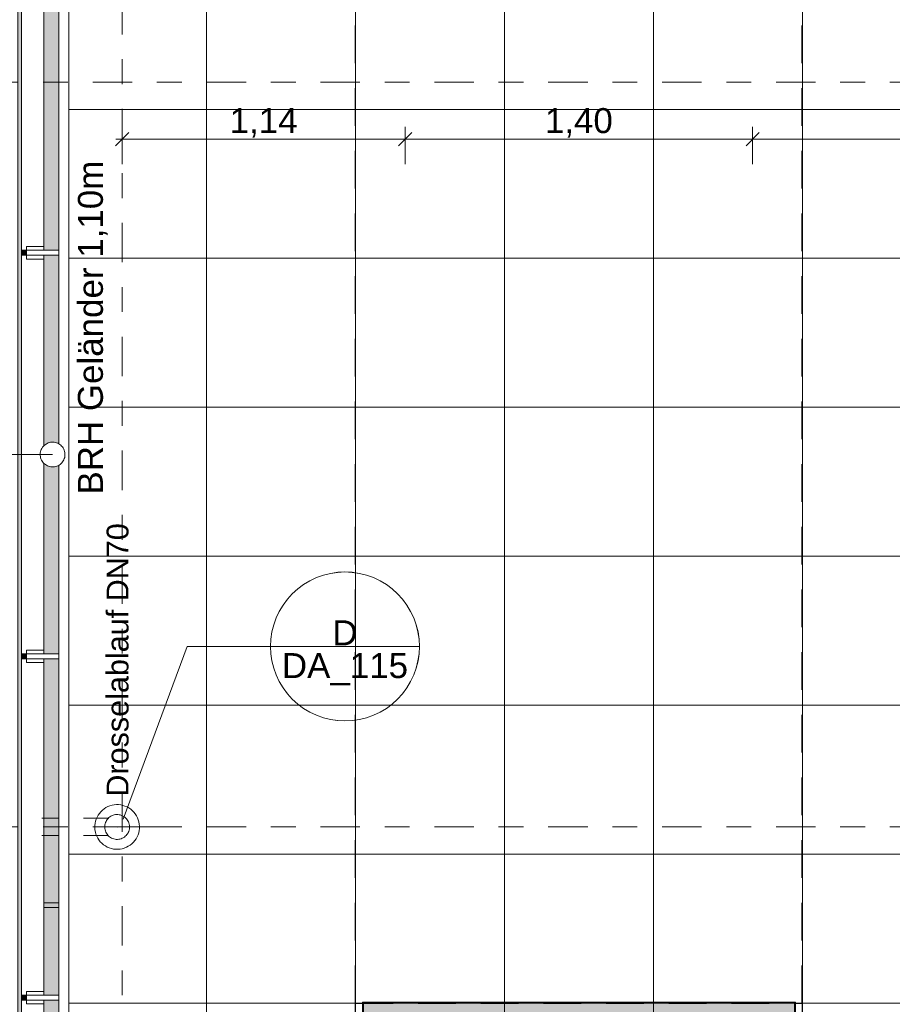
# Model space of a CAD drawing. Header units: metres. Extents: x -180 to 4, y -50 to 6.
# Tile 26 of 256: x -175.83 to -172.32, y -23.66 to -19.7. Entities that reach past the tile are written whole.
import ezdxf

# ---------------------------------------------------------------- set-up
doc = ezdxf.new("R2010")
doc.units = ezdxf.units.M
doc.header["$LTSCALE"] = 0.05
doc.header["$PDMODE"] = 1
doc.header["$PDSIZE"] = -2
for name, pattern in [('ISO-02 Strichlinie', [3.81, 3.048, -0.762]), ('Linienart-50', [2.116531, 1.058062, -1.058469]), ('Linienart-53', [5.291531, 3.175, -1.058062, 0.352704, -0.705764])]:
    doc.linetypes.add(name, pattern=pattern)
doc.layers.get('0').update_dxf_attribs({"lineweight": 25})
for name, color, linetype, lineweight, true_color in [('30 -33 Aussenwände- 7 Fassade_ Elemente', 7, 'Continuous', 9, 0x00aacc), ('30 -36 Dächer- 3 Dachbeläge', 7, 'Continuous', 15, 0x9999ff), ('30 -36 Dächer- 4 Dachbekleidungen', 7, 'Continuous', 9, 0xccccff), ('40 -41 Abwasser_Wasser_Gas- 1 Abwasser + sanitäre Anlagen', 7, 'Continuous', 9, 0xff6633), ('70 -72 Beschriftung- 1 Beschriftung allgemein', 7, 'Continuous', 9, 0xff6633), ('70 -72 Beschriftung- 7 Detailverweise', 7, 'Continuous', 9, 0x00dd00), ('70 -76 Bemaßung- 2 Allgemein', 7, 'Continuous', 5, 0x6666cc)]:
    doc.layers.add(name, color=color, linetype=linetype, lineweight=lineweight, true_color=true_color)
for name, color, linetype, lineweight in [('40 -41 Abwasser_Wasser_Gas- 2 Wasser-1', 7, 'Continuous', 15), ('60- 61 allgemeine Ausstattung- 4 Terrassen', 7, 'Continuous', 9), ('70 -71 Achsen- 1 Gebäudeachsen', 7, 'Linienart-53', 18), ('Bemaßung', 7, 'Continuous', 5), ('Keine', 7, 'Continuous', 9)]:
    doc.layers.add(name, color=color, linetype=linetype, lineweight=lineweight)
doc.styles.add('Arial', font='arial.ttf')
doc.dimstyles.new('k+k_klein', dxfattribs={"dimtxt": 0.100689, "dimasz": 0.05302, "dimexe": 0.05, "dimexo": 0.15, "dimgap": 0.005, "dimtad": 1, "dimdec": 3, "dimtxsty": 'Arial', "dimblk": 'VW_SLASH-2', "dimblk1": 'VW_SLASH-2', "dimblk2": 'VW_SLASH-2', "dimcen": 0, "dimdle": 0.025, "dimadec": 3, "dimazin": 0, "dimtfac": 0.75, "dimtdec": 3, "dimtix": 1, "dimtmove": 0, "dimatfit": 0, "dimldrblk": 'VW_FILLEDARROW', "dimfxl": 0.1, "dimfxlon": 1, "dimfrac": 2, "dimtolj": 1, "dimarcsym": 0})

# ---------------------------------------------------------------- blocks, each defined once
blk = doc.blocks.new('Gruppe-7737')
at = {"color": 255}
blk.add_wipeout([(-175.736, -23.272), (-175.806, -23.272), (-175.806, -23.252), (-175.736, -23.252)], dxfattribs=at).dxf.layer = '30 -36 Dächer- 4 Dachbekleidungen'
at = {"layer": '30 -36 Dächer- 3 Dachbeläge', "linetype": 'Continuous', "lineweight": 0, "transparency": 33554687}
blk.add_hatch(color=254, dxfattribs=at).paths.add_polyline_path([(-175.826, -23.272), (-175.806, -23.272), (-175.806, -23.252), (-175.826, -23.252)])
at = {"layer": '30 -36 Dächer- 3 Dachbeläge', "color": 254, "linetype": 'Continuous', "lineweight": 9, "true_color": 0xccccff, "transparency": 33554687, "flags": 128}
blk.add_lwpolyline([(-175.826, -23.272), (-175.806, -23.272), (-175.806, -23.252), (-175.826, -23.252)], dxfattribs=at)
at = {"layer": '30 -36 Dächer- 4 Dachbekleidungen', "flags": 128}
for points in [[(-175.736, -23.237), (-175.806, -23.237), (-175.806, -23.252)], [(-175.736, -23.272), (-175.806, -23.272), (-175.806, -23.252), (-175.736, -23.252)], [(-175.736, -23.287), (-175.806, -23.287), (-175.806, -23.272)]]:
    blk.add_lwpolyline(points, dxfattribs=at)
at = {"color": 255}
blk.add_wipeout([(-175.736, -23.272), (-175.676, -23.272), (-175.676, -23.252), (-175.736, -23.252)], dxfattribs=at).dxf.layer = '30 -36 Dächer- 4 Dachbekleidungen'
at = {"layer": '30 -36 Dächer- 4 Dachbekleidungen', "flags": 128}
blk.add_lwpolyline([(-175.736, -23.272), (-175.676, -23.272), (-175.676, -23.252), (-175.736, -23.252)], dxfattribs=at)
blk = doc.blocks.new('Gruppe-7859')
at = {"layer": '70 -72 Beschriftung- 1 Beschriftung allgemein', "color": 7}
blk.add_blockref('Gruppe-7737', (0, 0), dxfattribs=at)
blk = doc.blocks.new('Gruppe-8285')
at = {"layer": '70 -72 Beschriftung- 1 Beschriftung allgemein', "insert": (-175.4833, -22.8249), "char_height": 0.088103, "attachment_point": 1, "rotation": 90, "line_spacing_factor": 0.969685, "style": 'Arial'}
blk.add_mtext('Drosselablauf DN70', dxfattribs=at)
at = {"color": 255}
blk.add_wipeout([(-175.466, -22.9037), (-175.4616, -22.9015), (-175.4571, -22.8997), (-175.4524, -22.8983), (-175.4475, -22.8975), (-175.4426, -22.8971), (-175.4377, -22.8971), (-175.4329, -22.8977), (-175.4281, -22.8987), (-175.4234, -22.9002), (-175.4189, -22.9022), (-175.4146, -22.9046), (-175.4106, -22.9074), (-175.4068, -22.9105), (-175.4034, -22.9141), (-175.4004, -22.9179), (-175.3977, -22.922), (-175.3955, -22.9264), (-175.3937, -22.931), (-175.3923, -22.9357), (-175.3914, -22.9405), (-175.391, -22.9454), (-175.3911, -22.9503), (-175.3917, -22.9552), (-175.3927, -22.96), (-175.3942, -22.9647), (-175.3962, -22.9692), (-175.3985, -22.9734), (-175.4013, -22.9775), (-175.4045, -22.9812), (-175.408, -22.9846), (-175.4119, -22.9877), (-175.416, -22.9903), (-175.4204, -22.9926), (-175.4249, -22.9944), (-175.4296, -22.9957), (-175.4345, -22.9966), (-175.4394, -22.997), (-175.4443, -22.9969), (-175.4491, -22.9964), (-175.4539, -22.9953), (-175.4586, -22.9938), (-175.4631, -22.9919), (-175.4674, -22.9895), (-175.4714, -22.9867), (-175.4752, -22.9835), (-175.4786, -22.98), (-175.4816, -22.9762), (-175.4843, -22.972), (-175.4865, -22.9677), (-175.4883, -22.9631), (-175.4897, -22.9584), (-175.4906, -22.9536), (-175.491, -22.9487), (-175.4909, -22.9438), (-175.4903, -22.9389), (-175.4893, -22.9341), (-175.4878, -22.9294), (-175.4858, -22.9249), (-175.4835, -22.9206), (-175.4807, -22.9166), (-175.4775, -22.9129), (-175.474, -22.9094), (-175.4701, -22.9064)], dxfattribs=at).dxf.layer = '40 -41 Abwasser_Wasser_Gas- 2 Wasser-1'
at = {"layer": '40 -41 Abwasser_Wasser_Gas- 1 Abwasser + sanitäre Anlagen', "linetype": 'Continuous', "lineweight": 0}
blk.add_hatch(color=30, dxfattribs=at).paths.add_polyline_path([(-175.438, -22.9478), (-175.441, -22.947), (-175.438, -22.9462)])
at = {"layer": '40 -41 Abwasser_Wasser_Gas- 1 Abwasser + sanitäre Anlagen', "linetype": 'Linienart-50'}
for p, q in [((-175.4767, -22.912), (-175.7444, -22.912)), ((-175.1866, -22.947), (-175.441, -22.947)), ((-175.4767, -22.982), (-175.7444, -22.982))]:
    blk.add_line(p, q, dxfattribs=at)
at = {"layer": '40 -41 Abwasser_Wasser_Gas- 1 Abwasser + sanitäre Anlagen', "lineweight": 5, "flags": 128}
blk.add_lwpolyline([(-175.438, -22.9478), (-175.441, -22.947), (-175.438, -22.9462)], close=True, dxfattribs=at)
at = {"layer": '40 -41 Abwasser_Wasser_Gas- 2 Wasser-1'}
blk.add_line((-175.441, -22.947), (-175.249, -22.947), dxfattribs=at)
at = {"layer": '40 -41 Abwasser_Wasser_Gas- 2 Wasser-1', "flags": 128}
for points in [[(-175.486, -22.8691), (-175.4781, -22.8651), (-175.4699, -22.8618), (-175.4614, -22.8594), (-175.4527, -22.8578), (-175.4439, -22.8571), (-175.4351, -22.8572), (-175.4263, -22.8582), (-175.4177, -22.8601), (-175.4093, -22.8628), (-175.4012, -22.8663), (-175.3935, -22.8706), (-175.3862, -22.8756), (-175.3795, -22.8814), (-175.3733, -22.8877), (-175.3678, -22.8946), (-175.3631, -22.902), (-175.359, -22.9099), (-175.3558, -22.9181), (-175.3534, -22.9266), (-175.3518, -22.9353), (-175.351, -22.9441), (-175.3512, -22.9529), (-175.3522, -22.9617), (-175.3541, -22.9703), (-175.3568, -22.9787), (-175.3603, -22.9868), (-175.3646, -22.9946), (-175.3696, -23.0018), (-175.3753, -23.0086), (-175.3817, -23.0147), (-175.3886, -23.0202), (-175.396, -23.025), (-175.4039, -23.029), (-175.4121, -23.0323), (-175.4206, -23.0347), (-175.4293, -23.0363), (-175.4381, -23.037), (-175.4469, -23.0368), (-175.4557, -23.0358), (-175.4643, -23.034), (-175.4727, -23.0313), (-175.4808, -23.0278), (-175.4885, -23.0235), (-175.4958, -23.0184), (-175.5025, -23.0127), (-175.5087, -23.0064), (-175.5142, -22.9995), (-175.5189, -22.992), (-175.523, -22.9842), (-175.5262, -22.976), (-175.5286, -22.9675), (-175.5302, -22.9588), (-175.531, -22.95), (-175.5308, -22.9412), (-175.5298, -22.9324), (-175.5279, -22.9237), (-175.5252, -22.9153), (-175.5217, -22.9072), (-175.5174, -22.8995), (-175.5124, -22.8923), (-175.5067, -22.8855), (-175.5003, -22.8794), (-175.4934, -22.8739)], [(-175.466, -22.9037), (-175.4616, -22.9015), (-175.4571, -22.8997), (-175.4524, -22.8983), (-175.4475, -22.8975), (-175.4426, -22.8971), (-175.4377, -22.8971), (-175.4329, -22.8977), (-175.4281, -22.8987), (-175.4234, -22.9002), (-175.4189, -22.9022), (-175.4146, -22.9046), (-175.4106, -22.9074), (-175.4068, -22.9105), (-175.4034, -22.9141), (-175.4004, -22.9179), (-175.3977, -22.922), (-175.3955, -22.9264), (-175.3937, -22.931), (-175.3923, -22.9357), (-175.3914, -22.9405), (-175.391, -22.9454), (-175.3911, -22.9503), (-175.3917, -22.9552), (-175.3927, -22.96), (-175.3942, -22.9647), (-175.3962, -22.9692), (-175.3985, -22.9734), (-175.4013, -22.9775), (-175.4045, -22.9812), (-175.408, -22.9846), (-175.4119, -22.9877), (-175.416, -22.9903), (-175.4204, -22.9926), (-175.4249, -22.9944), (-175.4296, -22.9957), (-175.4345, -22.9966), (-175.4394, -22.997), (-175.4443, -22.9969), (-175.4491, -22.9964), (-175.4539, -22.9953), (-175.4586, -22.9938), (-175.4631, -22.9919), (-175.4674, -22.9895), (-175.4714, -22.9867), (-175.4752, -22.9835), (-175.4786, -22.98), (-175.4816, -22.9762), (-175.4843, -22.972), (-175.4865, -22.9677), (-175.4883, -22.9631), (-175.4897, -22.9584), (-175.4906, -22.9536), (-175.491, -22.9487), (-175.4909, -22.9438), (-175.4903, -22.9389), (-175.4893, -22.9341), (-175.4878, -22.9294), (-175.4858, -22.9249), (-175.4835, -22.9206), (-175.4807, -22.9166), (-175.4775, -22.9129), (-175.474, -22.9094), (-175.4701, -22.9064)]]:
    blk.add_lwpolyline(points, close=True, dxfattribs=at)
blk = doc.blocks.new('Gruppe-8303')
at = {"layer": '70 -72 Beschriftung- 1 Beschriftung allgemein', "linetype": 'Continuous', "lineweight": 0}
blk.add_hatch(color=30, dxfattribs=at).paths.add_polyline_path([(-176.2126, -21.4478), (-176.2156, -21.447), (-176.2126, -21.4462)])
at = {"layer": '70 -72 Beschriftung- 1 Beschriftung allgemein', "lineweight": 5, "flags": 128}
blk.add_lwpolyline([(-176.2126, -21.4478), (-176.2156, -21.447), (-176.2126, -21.4462)], close=True, dxfattribs=at)
at = {"layer": '70 -72 Beschriftung- 1 Beschriftung allgemein', "insert": (-176.4937, -21.447), "char_height": 0.088103, "attachment_point": 2, "rotation": 90, "line_spacing_factor": 0.969685, "style": 'Arial'}
blk.add_mtext('Notablauf\\PSpeier DN70', dxfattribs=at)
at = {"color": 255}
blk.add_wipeout([(-175.676, -21.4037), (-175.6719, -21.4064), (-175.668, -21.4094), (-175.6645, -21.4129), (-175.6613, -21.4166), (-175.6585, -21.4206), (-175.6562, -21.4249), (-175.6542, -21.4294), (-175.6527, -21.4341), (-175.6517, -21.4389), (-175.6511, -21.4438), (-175.651, -21.4487), (-175.6514, -21.4536), (-175.6523, -21.4584), (-175.6537, -21.4631), (-175.6555, -21.4677), (-175.6577, -21.472), (-175.6604, -21.4762), (-175.6634, -21.48), (-175.6668, -21.4835), (-175.6706, -21.4867), (-175.6746, -21.4895), (-175.6789, -21.4919), (-175.6834, -21.4938), (-175.6881, -21.4953), (-175.6929, -21.4964), (-175.6977, -21.4969), (-175.7026, -21.497), (-175.7075, -21.4966), (-175.7124, -21.4957), (-175.7171, -21.4944), (-175.7216, -21.4926), (-175.726, -21.4903), (-175.7301, -21.4877), (-175.734, -21.4846), (-175.7375, -21.4812), (-175.7407, -21.4775), (-175.7435, -21.4734), (-175.7458, -21.4692), (-175.7478, -21.4647), (-175.7493, -21.46), (-175.7503, -21.4552), (-175.7509, -21.4503), (-175.751, -21.4454), (-175.7506, -21.4405), (-175.7497, -21.4357), (-175.7483, -21.431), (-175.7465, -21.4264), (-175.7443, -21.422), (-175.7416, -21.4179), (-175.7386, -21.4141), (-175.7352, -21.4105), (-175.7314, -21.4074), (-175.7274, -21.4046), (-175.7231, -21.4022), (-175.7186, -21.4002), (-175.7139, -21.3987), (-175.7091, -21.3977), (-175.7043, -21.3971), (-175.6994, -21.3971), (-175.6945, -21.3975), (-175.6896, -21.3983), (-175.6849, -21.3997), (-175.6804, -21.4015)], dxfattribs=at).dxf.layer = '40 -41 Abwasser_Wasser_Gas- 2 Wasser-1'
at = {"layer": '40 -41 Abwasser_Wasser_Gas- 2 Wasser-1', "flags": 128}
blk.add_lwpolyline([(-175.676, -21.4037), (-175.6719, -21.4064), (-175.668, -21.4094), (-175.6645, -21.4129), (-175.6613, -21.4166), (-175.6585, -21.4206), (-175.6562, -21.4249), (-175.6542, -21.4294), (-175.6527, -21.4341), (-175.6517, -21.4389), (-175.6511, -21.4438), (-175.651, -21.4487), (-175.6514, -21.4536), (-175.6523, -21.4584), (-175.6537, -21.4631), (-175.6555, -21.4677), (-175.6577, -21.472), (-175.6604, -21.4762), (-175.6634, -21.48), (-175.6668, -21.4835), (-175.6706, -21.4867), (-175.6746, -21.4895), (-175.6789, -21.4919), (-175.6834, -21.4938), (-175.6881, -21.4953), (-175.6929, -21.4964), (-175.6977, -21.4969), (-175.7026, -21.497), (-175.7075, -21.4966), (-175.7124, -21.4957), (-175.7171, -21.4944), (-175.7216, -21.4926), (-175.726, -21.4903), (-175.7301, -21.4877), (-175.734, -21.4846), (-175.7375, -21.4812), (-175.7407, -21.4775), (-175.7435, -21.4734), (-175.7458, -21.4692), (-175.7478, -21.4647), (-175.7493, -21.46), (-175.7503, -21.4552), (-175.7509, -21.4503), (-175.751, -21.4454), (-175.7506, -21.4405), (-175.7497, -21.4357), (-175.7483, -21.431), (-175.7465, -21.4264), (-175.7443, -21.422), (-175.7416, -21.4179), (-175.7386, -21.4141), (-175.7352, -21.4105), (-175.7314, -21.4074), (-175.7274, -21.4046), (-175.7231, -21.4022), (-175.7186, -21.4002), (-175.7139, -21.3987), (-175.7091, -21.3977), (-175.7043, -21.3971), (-175.6994, -21.3971), (-175.6945, -21.3975), (-175.6896, -21.3983), (-175.6849, -21.3997), (-175.6804, -21.4015)], close=True, dxfattribs=at)
at = {"layer": '70 -72 Beschriftung- 1 Beschriftung allgemein'}
blk.add_line((-175.701, -21.447), (-176.2156, -21.447), dxfattribs=at)
blk = doc.blocks.new('Gruppe-8373')
at = {"layer": '70 -72 Beschriftung- 7 Detailverweise'}
blk.add_line((0.935, 0), (0.335, 0), dxfattribs=at)
at = {"layer": '70 -72 Beschriftung- 7 Detailverweise', "flags": 128}
blk.add_lwpolyline([(0.935, 0), (0.9336, -0.0294), (0.9292, -0.0585), (0.9221, -0.0871), (0.9122, -0.1148), (0.8996, -0.1414), (0.8844, -0.1667), (0.8669, -0.1903), (0.8471, -0.2121), (0.8253, -0.2319), (0.8017, -0.2494), (0.7764, -0.2646), (0.7498, -0.2772), (0.7221, -0.2871), (0.6935, -0.2942), (0.6644, -0.2986), (0.635, -0.3), (0.6056, -0.2986), (0.5765, -0.2942), (0.5479, -0.2871), (0.5202, -0.2772), (0.4936, -0.2646), (0.4683, -0.2494), (0.4447, -0.2319), (0.4229, -0.2121), (0.4031, -0.1903), (0.3856, -0.1667), (0.3704, -0.1414), (0.3578, -0.1148), (0.3479, -0.0871), (0.3408, -0.0585), (0.3364, -0.0294), (0.335, 0), (0.3364, 0.0294), (0.3408, 0.0585), (0.3479, 0.0871), (0.3578, 0.1148), (0.3704, 0.1414), (0.3856, 0.1667), (0.4031, 0.1903), (0.4229, 0.2121), (0.4447, 0.2319), (0.4683, 0.2494), (0.4936, 0.2646), (0.5202, 0.2772), (0.5479, 0.2871), (0.5765, 0.2942), (0.6056, 0.2986), (0.635, 0.3), (0.6644, 0.2986), (0.6935, 0.2942), (0.7221, 0.2871), (0.7498, 0.2772), (0.7764, 0.2646), (0.8017, 0.2494), (0.8253, 0.2319), (0.8471, 0.2121), (0.8669, 0.1903), (0.8844, 0.1667), (0.8996, 0.1414), (0.9122, 0.1148), (0.9221, 0.0871), (0.9292, 0.0585), (0.9336, 0.0294)], close=True, dxfattribs=at)
at = {"layer": '70 -72 Beschriftung- 7 Detailverweise'}
blk.add_point((0.635, 0), dxfattribs=at)
at = {"layer": '70 -72 Beschriftung- 7 Detailverweise', "line_spacing_factor": 0.96878, "style": 'Arial'}
for s, insert, char_height, attachment_point in [('D', (0.635, 0.0046), 0.1007, 8), ('DA_115', (0.635, -0.0267), 0.10069, 2)]:
    blk.add_mtext(s, dxfattribs=dict(at, insert=insert, char_height=char_height, attachment_point=attachment_point))
blk = doc.blocks.new('Referenzmarkierung-79')
at = {"layer": '70 -72 Beschriftung- 7 Detailverweise', "transparency": 33554687}
for q in [(-0.259, -0.6956), (0.635, 0)]:
    blk.add_line((0, 0), q, dxfattribs=at)
at = {"layer": '70 -72 Beschriftung- 7 Detailverweise', "color": 7, "transparency": 33554687}
blk.add_blockref('Gruppe-8373', (0, 0), dxfattribs=at)
blk = doc.blocks.new('Gruppe-8407')
at = {"layer": '70 -72 Beschriftung- 1 Beschriftung allgemein', "insert": (-175.599, -21.6081), "char_height": 0.100689, "attachment_point": 1, "rotation": 90, "line_spacing_factor": 0.970891, "style": 'Arial'}
blk.add_mtext('BRH Geländer 1,10m', dxfattribs=at)
blk = doc.blocks.new('VW_SLASH-2')
at = {"color": 0, "linetype": 'ByBlock', "lineweight": -2, "transparency": 16777216}
blk.add_line((0.472, 0), (-1, 0), dxfattribs=at)
at = {"color": 0, "lineweight": 5, "transparency": 16777216, "flags": 128}
blk.add_lwpolyline([(0.5, 0.5), (-0.5, -0.5)], dxfattribs=at)
blk = doc.blocks.new('*D9028')
at = {"layer": '70 -76 Bemaßung- 2 Allgemein', "color": 0, "lineweight": -2}
for p, q in [((-175.421, -20.2768), (-175.421, -20.1268)), ((-174.281, -20.2768), (-174.281, -20.1268)), ((-174.334, -20.1768), (-175.368, -20.1768))]:
    blk.add_line(p, q, dxfattribs=at)
at = {"layer": 'Defpoints', "color": 0}
for p in [(-175.421, -20.1768), (-175.421, -25.8163), (-174.281, -25.857)]:
    blk.add_point(p, dxfattribs=at)
at = {"layer": '70 -76 Bemaßung- 2 Allgemein', "color": 0, "lineweight": -2, "xscale": 0.05302001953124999, "yscale": 0.05302001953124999, "zscale": 0.05302001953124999, "rotation": 180}
blk.add_blockref('VW_SLASH-2', (-175.421, -20.1768), dxfattribs=at)
at = {"layer": '70 -76 Bemaßung- 2 Allgemein', "color": 0, "lineweight": -2, "xscale": 0.05302001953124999, "yscale": 0.05302001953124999, "zscale": 0.05302001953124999}
blk.add_blockref('VW_SLASH-2', (-174.281, -20.1768), dxfattribs=at)
at = {"layer": '70 -76 Bemaßung- 2 Allgemein', "color": 0, "insert": (-174.851, -20.1114), "char_height": 0.10069, "attachment_point": 5, "style": 'Arial'}
blk.add_mtext('\\A1;1,14', dxfattribs=at)
blk = doc.blocks.new('VW_FILLEDARROW')
at = {"linetype": 'Continuous', "lineweight": 0, "transparency": 16777216}
blk.add_hatch(color=0, dxfattribs=at).paths.add_polyline_path([(-2.829, 0.758), (0, 0), (-2.829, -0.758)])
at = {"color": 0, "lineweight": 5, "transparency": 16777216, "flags": 128}
blk.add_lwpolyline([(-2.829, 0.758), (0, 0), (-2.829, -0.758)], close=True, dxfattribs=at)
blk = doc.blocks.new('*D9029')
at = {"layer": '70 -76 Bemaßung- 2 Allgemein', "color": 0, "lineweight": -2}
for p, q in [((-174.281, -20.2768), (-174.281, -20.1268)), ((-172.881, -20.2768), (-172.881, -20.1268)), ((-172.934, -20.1768), (-174.228, -20.1768))]:
    blk.add_line(p, q, dxfattribs=at)
at = {"layer": 'Defpoints', "color": 0}
for p in [(-174.281, -20.1768), (-174.281, -25.857), (-172.881, -25.857)]:
    blk.add_point(p, dxfattribs=at)
at = {"layer": '70 -76 Bemaßung- 2 Allgemein', "color": 0, "lineweight": -2, "xscale": 0.05302001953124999, "yscale": 0.05302001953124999, "zscale": 0.05302001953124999, "rotation": 180}
blk.add_blockref('VW_SLASH-2', (-174.281, -20.1768), dxfattribs=at)
at = {"layer": '70 -76 Bemaßung- 2 Allgemein', "color": 0, "lineweight": -2, "xscale": 0.05302001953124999, "yscale": 0.05302001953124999, "zscale": 0.05302001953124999}
blk.add_blockref('VW_SLASH-2', (-172.881, -20.1768), dxfattribs=at)
at = {"layer": '70 -76 Bemaßung- 2 Allgemein', "color": 0, "insert": (-173.581, -20.1114), "char_height": 0.10069, "attachment_point": 5, "style": 'Arial'}
blk.add_mtext('\\A1;1,40', dxfattribs=at)
blk = doc.blocks.new('*D9030')
at = {"layer": '70 -76 Bemaßung- 2 Allgemein', "color": 0, "lineweight": -2}
for p, q in [((-172.881, -20.2768), (-172.881, -20.1268)), ((-171.281, -20.2768), (-171.281, -20.1268)), ((-171.334, -20.1768), (-172.828, -20.1768))]:
    blk.add_line(p, q, dxfattribs=at)
at = {"layer": 'Defpoints', "color": 0}
for p in [(-172.881, -20.1768), (-171.281, -24.5093), (-172.881, -25.857)]:
    blk.add_point(p, dxfattribs=at)
at = {"layer": '70 -76 Bemaßung- 2 Allgemein', "color": 0, "lineweight": -2, "xscale": 0.05302001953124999, "yscale": 0.05302001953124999, "zscale": 0.05302001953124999, "rotation": 180}
blk.add_blockref('VW_SLASH-2', (-172.881, -20.1768), dxfattribs=at)
at = {"layer": '70 -76 Bemaßung- 2 Allgemein', "color": 0, "lineweight": -2, "xscale": 0.05302001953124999, "yscale": 0.05302001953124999, "zscale": 0.05302001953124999}
blk.add_blockref('VW_SLASH-2', (-171.281, -20.1768), dxfattribs=at)
at = {"layer": '70 -76 Bemaßung- 2 Allgemein', "color": 0, "insert": (-172.081, -20.1114), "char_height": 0.10069, "attachment_point": 5, "style": 'Arial'}
blk.add_mtext('\\A1;1,60', dxfattribs=at)
blk = doc.blocks.new('Gruppe-8528')
at = {"color": 255}
blk.add_wipeout([(-175.736, -23.6245), (-175.806, -23.6245), (-175.806, -23.6445), (-175.736, -23.6445)], dxfattribs=at).dxf.layer = '30 -36 Dächer- 4 Dachbekleidungen'
at = {"layer": '30 -36 Dächer- 3 Dachbeläge', "linetype": 'Continuous', "lineweight": 0, "transparency": 33554687}
blk.add_hatch(color=254, dxfattribs=at).paths.add_polyline_path([(-175.826, -23.6245), (-175.806, -23.6245), (-175.806, -23.6445), (-175.826, -23.6445)])
at = {"layer": '30 -36 Dächer- 3 Dachbeläge', "color": 254, "linetype": 'Continuous', "lineweight": 9, "true_color": 0xccccff, "transparency": 33554687, "flags": 128}
blk.add_lwpolyline([(-175.826, -23.6245), (-175.806, -23.6245), (-175.806, -23.6445), (-175.826, -23.6445)], dxfattribs=at)
at = {"layer": '30 -36 Dächer- 4 Dachbekleidungen', "flags": 128}
for points in [[(-175.736, -23.6095), (-175.806, -23.6095), (-175.806, -23.6245)], [(-175.736, -23.6245), (-175.806, -23.6245), (-175.806, -23.6445), (-175.736, -23.6445)], [(-175.736, -23.6595), (-175.806, -23.6595), (-175.806, -23.6445)]]:
    blk.add_lwpolyline(points, dxfattribs=at)
at = {"color": 255}
blk.add_wipeout([(-175.736, -23.6245), (-175.676, -23.6245), (-175.676, -23.6445), (-175.736, -23.6445)], dxfattribs=at).dxf.layer = '30 -36 Dächer- 4 Dachbekleidungen'
at = {"layer": '30 -36 Dächer- 4 Dachbekleidungen', "flags": 128}
blk.add_lwpolyline([(-175.736, -23.6245), (-175.676, -23.6245), (-175.676, -23.6445), (-175.736, -23.6445)], dxfattribs=at)
blk = doc.blocks.new('Gruppe-8529')
at = {"color": 255}
blk.add_wipeout([(-175.736, -22.2495), (-175.806, -22.2495), (-175.806, -22.2695), (-175.736, -22.2695)], dxfattribs=at).dxf.layer = '30 -36 Dächer- 4 Dachbekleidungen'
at = {"layer": '30 -36 Dächer- 3 Dachbeläge', "linetype": 'Continuous', "lineweight": 0, "transparency": 33554687}
blk.add_hatch(color=254, dxfattribs=at).paths.add_polyline_path([(-175.826, -22.2495), (-175.806, -22.2495), (-175.806, -22.2695), (-175.826, -22.2695)])
at = {"layer": '30 -36 Dächer- 3 Dachbeläge', "color": 254, "linetype": 'Continuous', "lineweight": 9, "true_color": 0xccccff, "transparency": 33554687, "flags": 128}
blk.add_lwpolyline([(-175.826, -22.2495), (-175.806, -22.2495), (-175.806, -22.2695), (-175.826, -22.2695)], dxfattribs=at)
at = {"layer": '30 -36 Dächer- 4 Dachbekleidungen', "flags": 128}
for points in [[(-175.736, -22.2345), (-175.806, -22.2345), (-175.806, -22.2495)], [(-175.736, -22.2495), (-175.806, -22.2495), (-175.806, -22.2695), (-175.736, -22.2695)], [(-175.736, -22.2845), (-175.806, -22.2845), (-175.806, -22.2695)]]:
    blk.add_lwpolyline(points, dxfattribs=at)
at = {"color": 255}
blk.add_wipeout([(-175.736, -22.2495), (-175.676, -22.2495), (-175.676, -22.2695), (-175.736, -22.2695)], dxfattribs=at).dxf.layer = '30 -36 Dächer- 4 Dachbekleidungen'
at = {"layer": '30 -36 Dächer- 4 Dachbekleidungen', "flags": 128}
blk.add_lwpolyline([(-175.736, -22.2495), (-175.676, -22.2495), (-175.676, -22.2695), (-175.736, -22.2695)], dxfattribs=at)
blk = doc.blocks.new('Gruppe-8530')
at = {"color": 255}
blk.add_wipeout([(-175.736, -20.6445), (-175.806, -20.6445), (-175.806, -20.6245), (-175.736, -20.6245)], dxfattribs=at).dxf.layer = '30 -36 Dächer- 4 Dachbekleidungen'
at = {"layer": '30 -36 Dächer- 3 Dachbeläge', "linetype": 'Continuous', "lineweight": 0, "transparency": 33554687}
blk.add_hatch(color=254, dxfattribs=at).paths.add_polyline_path([(-175.826, -20.6445), (-175.806, -20.6445), (-175.806, -20.6245), (-175.826, -20.6245)])
at = {"layer": '30 -36 Dächer- 3 Dachbeläge', "color": 254, "linetype": 'Continuous', "lineweight": 9, "true_color": 0xccccff, "transparency": 33554687, "flags": 128}
blk.add_lwpolyline([(-175.826, -20.6445), (-175.806, -20.6445), (-175.806, -20.6245), (-175.826, -20.6245)], dxfattribs=at)
at = {"layer": '30 -36 Dächer- 4 Dachbekleidungen', "flags": 128}
for points in [[(-175.736, -20.6095), (-175.806, -20.6095), (-175.806, -20.6245)], [(-175.736, -20.6445), (-175.806, -20.6445), (-175.806, -20.6245), (-175.736, -20.6245)], [(-175.736, -20.6595), (-175.806, -20.6595), (-175.806, -20.6445)]]:
    blk.add_lwpolyline(points, dxfattribs=at)
at = {"color": 255}
blk.add_wipeout([(-175.736, -20.6445), (-175.676, -20.6445), (-175.676, -20.6245), (-175.736, -20.6245)], dxfattribs=at).dxf.layer = '30 -36 Dächer- 4 Dachbekleidungen'
at = {"layer": '30 -36 Dächer- 4 Dachbekleidungen', "flags": 128}
blk.add_lwpolyline([(-175.736, -20.6445), (-175.676, -20.6445), (-175.676, -20.6245), (-175.736, -20.6245)], dxfattribs=at)
blk = doc.blocks.new('Gruppe-8870')
at = {"layer": '60- 61 allgemeine Ausstattung- 4 Terrassen', "color": 7, "linetype": 'Continuous', "lineweight": 18, "transparency": 33554559, "flags": 128}
for points in [[(-172.7088, -23.653), (-172.7088, -23.657), (-174.4528, -23.657), (-174.4528, -23.653)], [(-174.4528, -26.053), (-174.4528, -23.657), (-174.4488, -23.657), (-174.4488, -26.053)], [(-172.7128, -26.053), (-172.7128, -23.657), (-172.7088, -23.657), (-172.7088, -26.053)]]:
    blk.add_lwpolyline(points, close=True, dxfattribs=at)
at = {"layer": '70 -72 Beschriftung- 1 Beschriftung allgemein', "color": 252, "linetype": 'Continuous', "true_color": 0x888888, "transparency": 33554457}
blk.add_solid([(-174.4528, -26.053), (-172.7088, -26.053), (-174.4528, -23.653), (-172.7088, -23.653)], dxfattribs=at)
blk = doc.blocks.new('_Achsen (3D)')
at = {"layer": '70 -71 Achsen- 1 Gebäudeachsen', "transparency": 33554687}
for p, q in [((-175.421, 3.8), (-175.421, -46.172)), ((-179.668, -19.947), (3.826, -19.947)), ((-179.668, -22.947), (3.826, -22.947))]:
    blk.add_line(p, q, dxfattribs=at)
blk = doc.blocks.new('Gruppe-8878')
at = {"layer": '30 -36 Dächer- 3 Dachbeläge', "linetype": 'Continuous', "lineweight": 0}
blk.add_hatch(color=254, dxfattribs=at).paths.add_polyline_path([(-175.84099996, -12.11704198), (-175.84099996, -31.61704198), (-163.52826764, -31.61704198), (-163.52826764, -31.45204198), (-175.67599996, -31.45204198), (-175.67599996, -12.11704198)])
at = {"layer": '60- 61 allgemeine Ausstattung- 4 Terrassen', "linetype": 'Continuous', "lineweight": 9, "transparency": 33554534}
h = blk.add_hatch(dxfattribs=at)
h.set_pattern_fill('Platte 60_60 SRF-1', style=0, pattern_type=2)
h.set_pattern_definition([(90, (-168.481, -14.65704), (-0.6, 7e-17), []), (0, (-168.481, -14.65704), (0, 0.6), [])])
h.paths.add_polyline_path([(-175.67599996, -12.29404198), (-160.12099996, -12.29404198), (-160.12099996, -31.45204198), (-175.67599996, -31.45204198)])
at = {"layer": '30 -36 Dächer- 3 Dachbeläge', "flags": 128}
blk.add_lwpolyline([(-175.84099996, -12.11704198), (-175.84099996, -31.61704198), (-163.52826764, -31.61704198), (-163.52826764, -31.45204198), (-175.67599996, -31.45204198), (-175.67599996, -12.11704198)], close=True, dxfattribs=at)
at = {"layer": '60- 61 allgemeine Ausstattung- 4 Terrassen', "color": 252, "linetype": 'ISO-02 Strichlinie', "lineweight": 25, "true_color": 0x888888, "transparency": 33554687}
for p, q in [((-174.48099996, -23.65704198), (-174.48099996, -17.05704198)), ((-172.68099996, -23.65704198), (-172.68099996, -17.05704198))]:
    blk.add_line(p, q, dxfattribs=at)
at = {"layer": '60- 61 allgemeine Ausstattung- 4 Terrassen', "color": 252, "linetype": 'Continuous', "lineweight": 9, "true_color": 0x888888, "flags": 128}
blk.add_lwpolyline([(-175.67599996, -12.29404198), (-160.12099996, -12.29404198), (-160.12099996, -31.45204198), (-175.67599996, -31.45204198)], close=True, dxfattribs=at)
at = {"color": 255}
blk.add_wipeout([(-163.48826764, -31.41204198), (-175.63599996, -31.41204198), (-175.63599996, -12.11704198), (-175.67599996, -12.11704198), (-175.67599996, -31.45204198), (-163.48826764, -31.45204198)], dxfattribs=at).dxf.layer = '30 -36 Dächer- 4 Dachbekleidungen'
at = {"layer": '30 -36 Dächer- 4 Dachbekleidungen', "flags": 128}
blk.add_lwpolyline([(-163.48826764, -31.41204198), (-175.63599996, -31.41204198), (-175.63599996, -12.11704198), (-175.67599996, -12.11704198), (-175.67599996, -31.45204198), (-163.48826764, -31.45204198)], close=True, dxfattribs=at)
at = {"color": 255}
blk.add_wipeout([(-175.82599996, -12.11704198), (-175.82599996, -31.60204198), (-163.58826764, -31.60204198), (-163.58826764, -31.51204198), (-175.73599996, -31.51204198), (-175.73599996, -12.11704198)], dxfattribs=at).dxf.layer = '30 -36 Dächer- 4 Dachbekleidungen'
at = {"layer": '30 -36 Dächer- 4 Dachbekleidungen', "flags": 128}
blk.add_lwpolyline([(-175.82599996, -12.11704198), (-175.82599996, -31.60204198), (-163.58826764, -31.60204198), (-163.58826764, -31.51204198), (-175.73599996, -31.51204198), (-175.73599996, -12.11704198)], close=True, dxfattribs=at)
at = {"layer": '60- 61 allgemeine Ausstattung- 4 Terrassen', "color": 252, "linetype": 'ISO-02 Strichlinie', "lineweight": 25, "true_color": 0x888888, "transparency": 33554687, "flags": 128}
blk.add_lwpolyline([(-174.48099996, -23.65704198), (-172.68099996, -23.65704198), (-172.68099996, -26.05704198), (-174.48099996, -26.05704198)], close=True, dxfattribs=at)
at = {"layer": '70 -72 Beschriftung- 7 Detailverweise', "transparency": 33554687}
blk.add_line((-175.15819131, -22.22), (-174.52319131, -22.22), dxfattribs=at)
at = {"layer": '70 -72 Beschriftung- 7 Detailverweise'}
blk.add_line((-174.22319131, -22.22), (-174.82319131, -22.22), dxfattribs=at)
at = {"layer": '70 -72 Beschriftung- 7 Detailverweise', "flags": 128}
blk.add_lwpolyline([(-174.22319131, -22.22), (-174.2246359, -22.24940514), (-174.22895573, -22.2785271), (-174.23610921, -22.3070854), (-174.24602745, -22.33480503), (-174.25861493, -22.36141902), (-174.27375043, -22.38667107), (-174.29128818, -22.41031799), (-174.31105928, -22.43213203), (-174.33287333, -22.45190314), (-174.35652024, -22.46944088), (-174.38177229, -22.48457638), (-174.40838628, -22.49716386), (-174.43610591, -22.5070821), (-174.46466422, -22.51423558), (-174.49378617, -22.51855542), (-174.52319131, -22.52), (-174.55259646, -22.51855542), (-174.58171841, -22.51423558), (-174.61027672, -22.5070821), (-174.63799634, -22.49716386), (-174.66461034, -22.48457638), (-174.68986238, -22.46944088), (-174.7135093, -22.45190314), (-174.73532335, -22.43213203), (-174.75509445, -22.41031799), (-174.7726322, -22.38667107), (-174.78776769, -22.36141902), (-174.80035517, -22.33480503), (-174.81027341, -22.3070854), (-174.8174269, -22.2785271), (-174.82174673, -22.24940514), (-174.82319131, -22.22), (-174.82174673, -22.19059486), (-174.8174269, -22.1614729), (-174.81027341, -22.1329146), (-174.80035517, -22.10519497), (-174.78776769, -22.07858098), (-174.7726322, -22.05332893), (-174.75509445, -22.02968201), (-174.73532335, -22.00786797), (-174.7135093, -21.98809686), (-174.68986238, -21.97055912), (-174.66461034, -21.95542362), (-174.63799634, -21.94283614), (-174.61027672, -21.9329179), (-174.58171841, -21.92576442), (-174.55259646, -21.92144458), (-174.52319131, -21.92), (-174.49378617, -21.92144458), (-174.46466422, -21.92576442), (-174.43610591, -21.9329179), (-174.40838628, -21.94283614), (-174.38177229, -21.95542362), (-174.35652024, -21.97055912), (-174.33287333, -21.98809686), (-174.31105928, -22.00786797), (-174.29128818, -22.02968201), (-174.27375043, -22.05332893), (-174.25861493, -22.07858098), (-174.24602745, -22.10519497), (-174.23610921, -22.1329146), (-174.22895573, -22.1614729), (-174.2246359, -22.19059486)], close=True, dxfattribs=at)
at = {"layer": '70 -72 Beschriftung- 7 Detailverweise'}
blk.add_point((-174.52319131, -22.22), dxfattribs=at)
at = {"layer": '70 -72 Beschriftung- 1 Beschriftung allgemein', "color": 7}
blk.add_blockref('Gruppe-8407', (0, 0), dxfattribs=at)
at = {"layer": 'Bemaßung', "color": 7}
blk.add_blockref('Gruppe-8870', (0, 0), dxfattribs=at)
at = {"layer": '70 -72 Beschriftung- 7 Detailverweise', "line_spacing_factor": 0.96878, "style": 'Arial'}
for s, insert, char_height, attachment_point in [('D', (-174.52319131, -22.21541389), 0.10068866, 8), ('DA_115', (-174.52319131, -22.24666412), 0.100688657, 2)]:
    blk.add_mtext(s, dxfattribs=dict(at, insert=insert, char_height=char_height, attachment_point=attachment_point))
at = {"layer": '70 -76 Bemaßung- 2 Allgemein'}
for base, p1, p2, text, picture, middle in [((-174.28099996, -20.17682231), (-172.88099996, -25.85704198), (-174.28099996, -25.85704198), '1,40', '*D9029', (-173.58099996, -20.11135877)), ((-172.88099996, -20.17682231), (-171.28099996, -24.50933777), (-172.88099996, -25.85704198), '1,60', '*D9030', (-172.08099996, -20.11135877))]:
    dim = blk.add_linear_dim(base=base, p1=p1, p2=p2, text=text, dimstyle='k+k_klein', override={"dimtxt": 0.100689, "dimgap": 0.005, "dimdec": 8, "dimpost": '<>', "dimtxsty": 'Arial', "dimtmove": 2}, dxfattribs=at)
    dim.commit()
    dim.dimension.update_dxf_attribs({"geometry": picture, "text_midpoint": middle})
at = {"layer": '40 -41 Abwasser_Wasser_Gas- 2 Wasser-1', "color": 7}
blk.add_blockref('Gruppe-8285', (0, 0), dxfattribs=at)
at = {"layer": '70 -72 Beschriftung- 1 Beschriftung allgemein', "color": 7}
for name in ['Gruppe-8530', 'Gruppe-8528']:
    blk.add_blockref(name, (0, 0), dxfattribs=at)
at = {"layer": '70 -72 Beschriftung- 7 Detailverweise', "transparency": 33554687}
blk.add_line((-175.15819131, -22.22), (-175.41717402, -22.91562891), dxfattribs=at)
at = {"layer": '40 -41 Abwasser_Wasser_Gas- 2 Wasser-1', "color": 7}
blk.add_blockref('Gruppe-8303', (0, 0), dxfattribs=at)
at = {"layer": '70 -72 Beschriftung- 1 Beschriftung allgemein', "color": 7}
blk.add_blockref('Gruppe-8529', (0, 0), dxfattribs=at)
at = {"layer": '70 -72 Beschriftung- 7 Detailverweise'}
blk.add_blockref('Referenzmarkierung-79', (-175.15819131, -22.22), dxfattribs=at)
at = {"layer": '70 -76 Bemaßung- 2 Allgemein'}
dim = blk.add_linear_dim(base=(-175.42099996, -20.17682231), p1=(-174.28099996, -25.85704198), p2=(-175.42099996, -25.81627892), text='1,14', dimstyle='k+k_klein', override={"dimtxt": 0.100689, "dimgap": 0.005, "dimdec": 8, "dimpost": '<>', "dimtxsty": 'Arial', "dimtmove": 2}, dxfattribs=at)
dim.commit()
dim.dimension.update_dxf_attribs({"geometry": '*D9028', "text_midpoint": (-174.85099996, -20.11135877)})
blk = doc.blocks.new('_OG3_2D (2D)')
at = {"layer": '30 -33 Aussenwände- 7 Fassade_ Elemente', "flags": 128}
blk.add_lwpolyline([(-163.49099996, -31.58704198), (-175.81099996, -31.58704198), (-175.81099996, -12.08704198)], dxfattribs=at)
at = {"layer": '70 -72 Beschriftung- 1 Beschriftung allgemein', "color": 7}
blk.add_blockref('Gruppe-7859', (0, 0), dxfattribs=at)
blk.add_blockref('Gruppe-8878', (0, 0), dxfattribs=at)

msp = doc.modelspace()

# ---------------------------------------------------------------- block references
at = {"layer": 'Keine', "color": 1}
msp.add_blockref('_OG3_2D (2D)', (0, 0), dxfattribs=at)

# ---------------------------------------------------------------- next in the draw order: block references
msp.add_blockref('_Achsen (3D)', (0, 0), dxfattribs=at)

doc.saveas('drawing.dxf')
